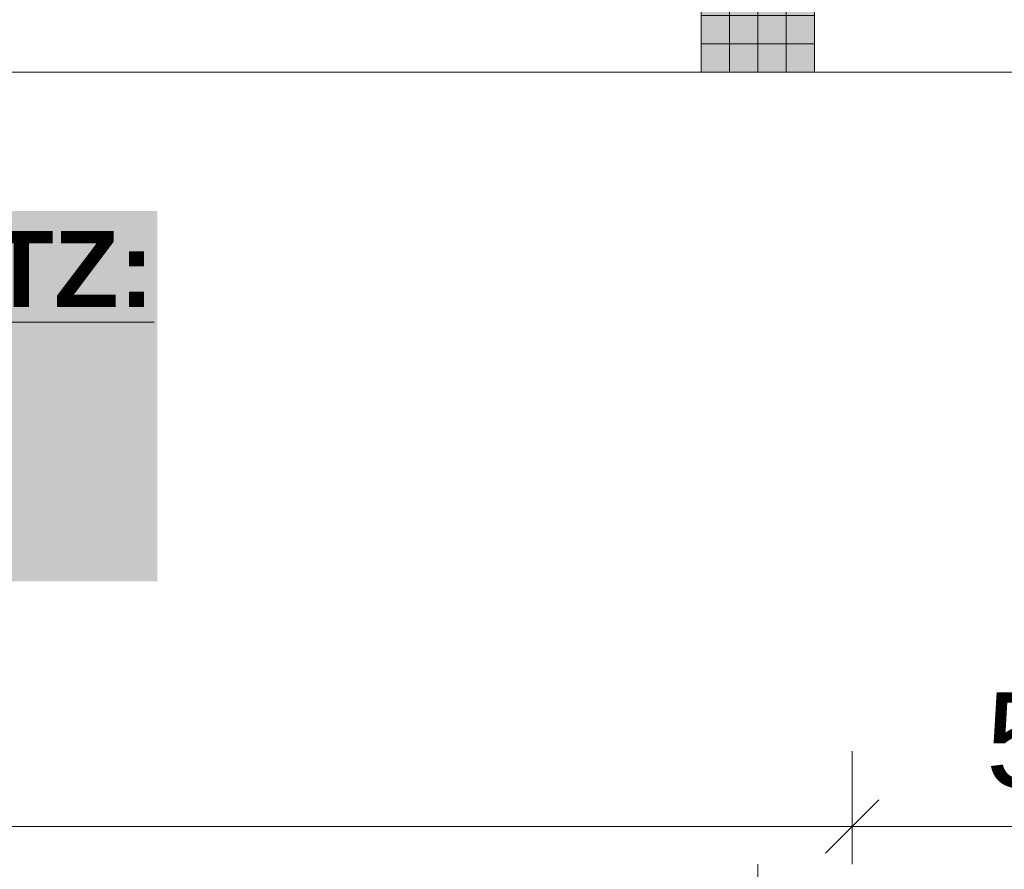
# Model space of a CAD drawing. Header units: metres. Extents: x -167 to 152, y -127 to 99.
# Tile 118 of 225: x -0.98 to 0.33, y -23.33 to -22.21. Entities that reach past the tile are written whole.
import ezdxf

# ---------------------------------------------------------------- set-up
doc = ezdxf.new("R2010")
doc.units = ezdxf.units.M
doc.header["$PDMODE"] = 1
doc.header["$PDSIZE"] = -2
doc.linetypes.add('Achsen 01', pattern=[5.291531, 3.175, -1.058062, 0.352704, -0.705764])
doc.layers.get('0').update_dxf_attribs({"lineweight": 25})
doc.layers.add('014_Fassadenarbeiten-000 Aufsicht Betonfertigteile', color=7, linetype='Continuous', lineweight=9, true_color=0xc0c0c0)
doc.layers.add('AV1-Achsen', color=1, linetype='Achsen 01', lineweight=18, true_color=0xff0000)
for name, color, linetype, lineweight in [('014_Fassadenarbeiten-330 Betonfertigteile vertikal', 7, 'Continuous', 9), ('030_Sonnenschutzarbeiten-BLENDSCHUTZ  Beschriftung', 7, 'Continuous', 5), ('_GRU (2D)', 7, 'Continuous', 9), ('_OG 1 (2D)', 7, 'Continuous', 9), ('_OG 1 - DS (2D)', 7, 'Continuous', 9), ('Bemaßung-Bemaßung', 7, 'Continuous', 9)]:
    doc.layers.add(name, color=color, linetype=linetype, lineweight=lineweight)
doc.layers.get('0').freeze()
doc.styles.add('Arial', font='arial.ttf')
doc.styles.add('Arial (bold)', font='arialbd.ttf')
doc.dimstyles.new('COE 50', dxfattribs={"dimtxt": 126.090495, "dimasz": 0.001414, "dimexe": 0.001, "dimexo": 0.01, "dimgap": 0.001, "dimtad": 1, "dimdec": 3, "dimtxsty": 'Arial', "dimblk": 'VW_SLASH-4', "dimblk1": 'VW_SLASH-4', "dimblk2": 'VW_SLASH-4', "dimcen": 0, "dimadec": 3, "dimazin": 0, "dimtfac": 0.8, "dimtdec": 3, "dimtix": 1, "dimtmove": 0, "dimatfit": 0, "dimldrblk": 'VW_SLASH-3', "dimfxl": 0.002, "dimfxlon": 1, "dimfrac": 2, "dimtolj": 1, "dimarcsym": 0})

# ---------------------------------------------------------------- blocks, each defined once
blk = doc.blocks.new('Blendschutz Beschriftung')
at = {"layer": '030_Sonnenschutzarbeiten-BLENDSCHUTZ  Beschriftung', "color": 254, "linetype": 'Continuous', "transparency": 33554559}
blk.add_solid([(-0.554, -0.1644), (0.554, -0.1644), (-0.554, 0.3267), (0.554, 0.3267)], dxfattribs=at)
at = {"layer": '030_Sonnenschutzarbeiten-BLENDSCHUTZ  Beschriftung', "insert": (-0.554, 0.3002), "char_height": 0.100872, "attachment_point": 1, "line_spacing_factor": 0.967016, "style": 'Arial (bold)'}
blk.add_mtext('{\\LBLENDSCHUTZ:}{\\fArial|b0|i0|c0|p0;\\l\\PBedienung: \\PKugelkette }', dxfattribs=at)
blk = doc.blocks.new('OG 1 - DS (2D)')
at = {"layer": '030_Sonnenschutzarbeiten-BLENDSCHUTZ  Beschriftung', "color": 7}
blk.add_blockref('Blendschutz Beschriftung', (-1.35, -22.7856), dxfattribs=at)
blk = doc.blocks.new('VW_SLASH-4')
at = {"color": 0, "linetype": 'ByBlock', "lineweight": -2, "transparency": 16777216}
blk.add_line((0, 0), (-1, 0), dxfattribs=at)
at = {"color": 0, "linetype": 'Continuous', "lineweight": 15, "transparency": 16777216, "flags": 128}
blk.add_lwpolyline([(0.5, 0.5), (-0.5, -0.5)], dxfattribs=at)
blk = doc.blocks.new('*D431')
at = {"layer": 'Bemaßung-Bemaßung', "color": 0, "lineweight": -2}
for p, q in [((2.575, 0.675), (2.725, 0.675)), ((2.675, 0.6043), (2.675, -22.2043)), ((2.575, -22.275), (2.725, -22.275))]:
    blk.add_line(p, q, dxfattribs=at)
at = {"layer": 'Defpoints', "color": 0}
for p in [(0.075, 0.675), (0.075, -22.275), (2.675, -22.275)]:
    blk.add_point(p, dxfattribs=at)
at = {"layer": 'Bemaßung-Bemaßung', "color": 0, "lineweight": -2, "xscale": 0.070693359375, "yscale": 0.070693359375, "zscale": 0.070693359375}
for p, rotation in [((2.675, 0.675), 90.00000000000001), ((2.675, -22.275), 270)]:
    blk.add_blockref('VW_SLASH-4', p, dxfattribs=dict(at, rotation=rotation))
at = {"layer": 'Bemaßung-Bemaßung', "color": 0, "insert": (2.5492, -10.8), "char_height": 0.12609, "attachment_point": 5, "rotation": 90, "style": 'Arial'}
blk.add_mtext('\\A1;22,95', dxfattribs=at)
blk = doc.blocks.new('VW_SLASH-3')
at = {"color": 0, "linetype": 'ByBlock', "lineweight": -2, "transparency": 16777216}
blk.add_line((0, 0), (-1, 0), dxfattribs=at)
at = {"color": 0, "linetype": 'Continuous', "lineweight": 15, "transparency": 16777216, "flags": 128}
blk.add_lwpolyline([(0.5, 0.5), (-0.5, -0.5)], dxfattribs=at)
blk = doc.blocks.new('*D435')
at = {"layer": 'Bemaßung-Bemaßung', "color": 0, "linetype": 'Continuous', "lineweight": -2}
for p, q in [((0.075, -24.175), (0.075, -24.325)), ((0.49, -24.175), (0.49, -24.325)), ((0.1457, -24.275), (0.4193, -24.275))]:
    blk.add_line(p, q, dxfattribs=at)
at = {"layer": 'Defpoints', "color": 0}
for p in [(0.49, -21.675), (0.075, -22.275), (0.49, -24.275)]:
    blk.add_point(p, dxfattribs=at)
at = {"layer": 'Bemaßung-Bemaßung', "color": 0, "lineweight": -2, "xscale": 0.070693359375, "yscale": 0.070693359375, "zscale": 0.070693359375, "rotation": 180}
blk.add_blockref('VW_SLASH-4', (0.075, -24.275), dxfattribs=at)
at = {"layer": 'Bemaßung-Bemaßung', "color": 0, "lineweight": -2, "xscale": 0.070693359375, "yscale": 0.070693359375, "zscale": 0.070693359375}
blk.add_blockref('VW_SLASH-4', (0.49, -24.275), dxfattribs=at)
at = {"layer": 'Bemaßung-Bemaßung', "color": 0, "insert": (0.2825, -24.1407), "char_height": 0.12609, "attachment_point": 5, "style": 'Arial'}
blk.add_mtext('\\A1;41\\S5^ ;', dxfattribs=at)
blk = doc.blocks.new('*D436')
at = {"layer": 'Bemaßung-Bemaßung', "color": 0, "linetype": 'Continuous', "lineweight": -2}
for p, q in [((-0.075, -24.175), (-0.075, -24.325)), ((0.075, -24.175), (0.075, -24.325)), ((-0.1457, -24.275), (-0.2164, -24.275)), ((-0.075, -24.275), (0.075, -24.275)), ((0.1457, -24.275), (0.2164, -24.275))]:
    blk.add_line(p, q, dxfattribs=at)
at = {"layer": 'Defpoints', "color": 0}
for p in [(-0.075, -22.275), (0.075, -22.275), (0.075, -24.275)]:
    blk.add_point(p, dxfattribs=at)
at = {"layer": 'Bemaßung-Bemaßung', "color": 0, "lineweight": -2, "xscale": 0.070693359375, "yscale": 0.070693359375, "zscale": 0.070693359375}
blk.add_blockref('VW_SLASH-4', (-0.075, -24.275), dxfattribs=at)
at = {"layer": 'Bemaßung-Bemaßung', "color": 0, "lineweight": -2, "xscale": 0.070693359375, "yscale": 0.070693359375, "zscale": 0.070693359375, "rotation": 180}
blk.add_blockref('VW_SLASH-4', (0.075, -24.275), dxfattribs=at)
at = {"layer": 'Bemaßung-Bemaßung', "color": 0, "insert": (-0.1749, -24.1236), "char_height": 0.12609, "attachment_point": 5, "style": 'Arial'}
blk.add_mtext('\\A1;15', dxfattribs=at)
blk = doc.blocks.new('*D437')
at = {"layer": 'Bemaßung-Bemaßung', "color": 0, "linetype": 'Continuous', "lineweight": -2}
for p, q in [((-1.275, -24.175), (-1.275, -24.325)), ((-0.075, -24.175), (-0.075, -24.325)), ((-1.2043, -24.275), (-0.1457, -24.275))]:
    blk.add_line(p, q, dxfattribs=at)
at = {"layer": 'Defpoints', "color": 0}
for p in [(-1.275, -22.275), (-0.075, -22.275), (-0.075, -24.275)]:
    blk.add_point(p, dxfattribs=at)
at = {"layer": 'Bemaßung-Bemaßung', "color": 0, "lineweight": -2, "xscale": 0.070693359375, "yscale": 0.070693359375, "zscale": 0.070693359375, "rotation": 180}
blk.add_blockref('VW_SLASH-4', (-1.275, -24.275), dxfattribs=at)
at = {"layer": 'Bemaßung-Bemaßung', "color": 0, "lineweight": -2, "xscale": 0.070693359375, "yscale": 0.070693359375, "zscale": 0.070693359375}
blk.add_blockref('VW_SLASH-4', (-0.075, -24.275), dxfattribs=at)
at = {"layer": 'Bemaßung-Bemaßung', "color": 0, "insert": (-0.675, -24.1492), "char_height": 0.12609, "attachment_point": 5, "style": 'Arial'}
blk.add_mtext('\\A1;1,20', dxfattribs=at)
blk = doc.blocks.new('*D533')
at = {"layer": 'Bemaßung-Bemaßung', "color": 0, "linetype": 'Continuous', "lineweight": -2}
for p, q in [((2.175, -22.0193), (2.175, -21.9486)), ((2.075, -22.09), (2.225, -22.09)), ((2.175, -22.275), (2.175, -22.09)), ((2.075, -22.275), (2.225, -22.275)), ((2.175, -22.3457), (2.175, -22.4164))]:
    blk.add_line(p, q, dxfattribs=at)
at = {"layer": 'Defpoints', "color": 0}
for p in [(0.49, -22.09), (2.175, -22.09), (0.075, -22.275)]:
    blk.add_point(p, dxfattribs=at)
at = {"layer": 'Bemaßung-Bemaßung', "color": 0, "lineweight": -2, "xscale": 0.070693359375, "yscale": 0.070693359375, "zscale": 0.070693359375}
for p, rotation in [((2.175, -22.09), 270), ((2.175, -22.275), 90)]:
    blk.add_blockref('VW_SLASH-4', p, dxfattribs=dict(at, rotation=rotation))
at = {"layer": 'Bemaßung-Bemaßung', "color": 0, "insert": (2.0236, -22.4137), "char_height": 0.12609, "attachment_point": 5, "rotation": 90, "style": 'Arial'}
blk.add_mtext('\\A1;18\\S5^ ;', dxfattribs=at)
blk = doc.blocks.new('*D590')
at = {"layer": 'Bemaßung-Bemaßung', "color": 0, "linetype": 'Continuous', "lineweight": -2}
for p, q in [((-3.975, -23.175), (-3.975, -23.325)), ((0.125, -23.175), (0.125, -23.325)), ((0.0543, -23.275), (-3.9043, -23.275))]:
    blk.add_line(p, q, dxfattribs=at)
at = {"layer": 'Defpoints', "color": 0}
for p in [(-3.975, -21.475), (0.125, -21.725), (-3.975, -23.275)]:
    blk.add_point(p, dxfattribs=at)
at = {"layer": 'Bemaßung-Bemaßung', "color": 0, "lineweight": -2, "xscale": 0.070693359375, "yscale": 0.070693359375, "zscale": 0.070693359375, "rotation": 180}
blk.add_blockref('VW_SLASH-4', (-3.975, -23.275), dxfattribs=at)
at = {"layer": 'Bemaßung-Bemaßung', "color": 0, "lineweight": -2, "xscale": 0.070693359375, "yscale": 0.070693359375, "zscale": 0.070693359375}
blk.add_blockref('VW_SLASH-4', (0.125, -23.275), dxfattribs=at)
at = {"layer": 'Bemaßung-Bemaßung', "color": 0, "insert": (-1.925, -23.1492), "char_height": 0.12609, "attachment_point": 5, "style": 'Arial'}
blk.add_mtext('\\A1;4,10', dxfattribs=at)
blk = doc.blocks.new('*D591')
at = {"layer": 'Bemaßung-Bemaßung', "color": 0, "linetype": 'Continuous', "lineweight": -2}
for p, q in [((0.125, -23.175), (0.125, -23.325)), ((0.675, -23.175), (0.675, -23.325)), ((0.6043, -23.275), (0.1957, -23.275))]:
    blk.add_line(p, q, dxfattribs=at)
at = {"layer": 'Defpoints', "color": 0}
for p in [(0.675, -21.675), (0.125, -21.725), (0.125, -23.275)]:
    blk.add_point(p, dxfattribs=at)
at = {"layer": 'Bemaßung-Bemaßung', "color": 0, "lineweight": -2, "xscale": 0.070693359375, "yscale": 0.070693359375, "zscale": 0.070693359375, "rotation": 180}
blk.add_blockref('VW_SLASH-4', (0.125, -23.275), dxfattribs=at)
at = {"layer": 'Bemaßung-Bemaßung', "color": 0, "lineweight": -2, "xscale": 0.070693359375, "yscale": 0.070693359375, "zscale": 0.070693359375}
blk.add_blockref('VW_SLASH-4', (0.675, -23.275), dxfattribs=at)
at = {"layer": 'Bemaßung-Bemaßung', "color": 0, "insert": (0.4, -23.1609), "char_height": 0.12609, "attachment_point": 5, "style": 'Arial'}
blk.add_mtext('\\A1;55', dxfattribs=at)
blk = doc.blocks.new('*D603')
at = {"layer": 'Bemaßung-Bemaßung', "color": 0, "linetype": 'Continuous', "lineweight": -2}
for p, q in [((1.075, -21.725), (1.225, -21.725)), ((1.175, -21.7957), (1.175, -22.2043)), ((1.075, -22.275), (1.225, -22.275))]:
    blk.add_line(p, q, dxfattribs=at)
at = {"layer": 'Defpoints', "color": 0}
for p in [(-0.125, -21.725), (0.075, -22.275), (1.175, -22.275)]:
    blk.add_point(p, dxfattribs=at)
at = {"layer": 'Bemaßung-Bemaßung', "color": 0, "lineweight": -2, "xscale": 0.070693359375, "yscale": 0.070693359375, "zscale": 0.070693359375}
for p, rotation in [((1.175, -21.725), 90), ((1.175, -22.275), 270)]:
    blk.add_blockref('VW_SLASH-4', p, dxfattribs=dict(at, rotation=rotation))
at = {"layer": 'Bemaßung-Bemaßung', "color": 0, "insert": (1.0609, -22), "char_height": 0.12609, "attachment_point": 5, "rotation": 90, "style": 'Arial'}
blk.add_mtext('\\A1;55', dxfattribs=at)
blk = doc.blocks.new('*D642')
at = {"layer": 'Bemaßung-Bemaßung', "color": 0, "lineweight": -2}
for p, q in [((-0.125, -23.675), (-0.125, -23.825)), ((0.125, -23.675), (0.125, -23.825)), ((-0.1957, -23.775), (-0.2664, -23.775)), ((0.125, -23.775), (-0.125, -23.775)), ((0.1957, -23.775), (0.2664, -23.775))]:
    blk.add_line(p, q, dxfattribs=at)
at = {"layer": 'Defpoints', "color": 0}
for p in [(-0.125, -21.725), (0.125, -21.725), (-0.125, -23.775)]:
    blk.add_point(p, dxfattribs=at)
at = {"layer": 'Bemaßung-Bemaßung', "color": 0, "lineweight": -2, "xscale": 0.070693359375, "yscale": 0.070693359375, "zscale": 0.070693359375}
blk.add_blockref('VW_SLASH-4', (-0.125, -23.775), dxfattribs=at)
at = {"layer": 'Bemaßung-Bemaßung', "color": 0, "lineweight": -2, "xscale": 0.070693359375, "yscale": 0.070693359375, "zscale": 0.070693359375, "rotation": 180}
blk.add_blockref('VW_SLASH-4', (0.125, -23.775), dxfattribs=at)
at = {"layer": 'Bemaßung-Bemaßung', "color": 0, "insert": (0, -23.6606), "char_height": 0.12609, "attachment_point": 5, "style": 'Arial'}
blk.add_mtext('\\A1;25', dxfattribs=at)
blk = doc.blocks.new('Group-744')
at = {"layer": 'AV1-Achsen'}
blk.add_line((0, -26.5), (0, 4.9), dxfattribs=at)
blk = doc.blocks.new('GRU (2D)')
at = {"layer": 'AV1-Achsen', "color": 7}
blk.add_blockref('Group-744', (0, 0), dxfattribs=at)
blk = doc.blocks.new('OG 1 (2D)')
at = {"layer": '014_Fassadenarbeiten-330 Betonfertigteile vertikal', "linetype": 'Continuous', "lineweight": 0}
blk.add_hatch(color=9, dxfattribs=at).paths.add_polyline_path([(0.075, -21.975), (-0.075, -21.975), (-0.075, -22.275), (0.075, -22.275)])
at = {"layer": '014_Fassadenarbeiten-330 Betonfertigteile vertikal', "linetype": 'Continuous', "lineweight": 9}
h = blk.add_hatch(dxfattribs=at)
h.set_pattern_fill('Stahlbetonfertigteil', color=8, style=0, pattern_type=2)
h.set_pattern_definition([(-90, (0, 0), (0.0375, 0), [])])
h.paths.add_polyline_path([(0.075, -21.975), (-0.075, -21.975), (-0.075, -22.275), (0.075, -22.275)])
at = {"layer": '014_Fassadenarbeiten-330 Betonfertigteile vertikal', "linetype": 'Continuous', "lineweight": 13}
h = blk.add_hatch(dxfattribs=at)
h.set_pattern_fill('Stahlbetonfertigteil-1', color=8, style=0, pattern_type=2)
h.set_pattern_definition([(0, (0, 0), (2e-18, -0.0375), [])])
h.paths.add_polyline_path([(0.075, -21.975), (-0.075, -21.975), (-0.075, -22.275), (0.075, -22.275)])
at = {"layer": '014_Fassadenarbeiten-000 Aufsicht Betonfertigteile', "flags": 128}
blk.add_lwpolyline([(-39.455, -21.905), (0.305, -21.905), (0.675, -22.275), (-39.825, -22.275)], close=True, dxfattribs=at)
at = {"layer": '014_Fassadenarbeiten-330 Betonfertigteile vertikal', "flags": 128}
blk.add_lwpolyline([(0.075, -21.975), (-0.075, -21.975), (-0.075, -22.275), (0.075, -22.275)], close=True, dxfattribs=at)
at = {"layer": 'Bemaßung-Bemaßung'}
dim = blk.add_linear_dim(base=(2.675, -22.275), p1=(0.075, 0.675), p2=(0.075, -22.275), angle=270, text='22,95', dimstyle='COE 50', override={"dimtxt": 0.12609, "dimasz": 0.070693, "dimexe": 0.05, "dimgap": 0.05, "dimpost": '<>', "dimtxsty": 'Arial', "dimtmove": 2, "dimfxl": 0.1}, dxfattribs=at)
dim.commit()
dim.dimension.update_dxf_attribs({"geometry": '*D431', "text_midpoint": (2.5492, -10.8)})
at = {"layer": 'Bemaßung-Bemaßung', "linetype": 'Continuous'}
for base, p1, p2, text, picture, middle in [((-3.975, -23.275), (0.125, -21.725), (-3.975, -21.475), '4,10', '*D590', (-1.925, -23.1492)), ((0.49, -24.275), (0.075, -22.275), (0.49, -21.675), '41\\S5^ ;', '*D435', (0.2825, -24.1407)), ((0.125, -23.275), (0.675, -21.675), (0.125, -21.725), '55', '*D591', (0.4, -23.1609)), ((-0.075, -24.275), (-1.275, -22.275), (-0.075, -22.275), '1,20', '*D437', (-0.675, -24.1492))]:
    dim = blk.add_linear_dim(base=base, p1=p1, p2=p2, text=text, dimstyle='COE 50', override={"dimtxt": 0.12609, "dimasz": 0.070693, "dimexe": 0.05, "dimgap": 0.05, "dimpost": '<>', "dimtxsty": 'Arial', "dimtmove": 2, "dimfxl": 0.1}, dxfattribs=at)
    dim.commit()
    dim.dimension.update_dxf_attribs({"geometry": picture, "text_midpoint": middle})
dim = blk.add_linear_dim(base=(1.175, -22.275), p1=(-0.125, -21.725), p2=(0.075, -22.275), angle=270, text='55', dimstyle='COE 50', override={"dimtxt": 0.12609, "dimasz": 0.070693, "dimexe": 0.05, "dimgap": 0.05, "dimpost": '<>', "dimtxsty": 'Arial', "dimtmove": 2, "dimfxl": 0.1}, dxfattribs=at)
dim.commit()
dim.dimension.update_dxf_attribs({"geometry": '*D603', "text_midpoint": (1.0609, -22)})
at = {"layer": 'Bemaßung-Bemaßung'}
dim = blk.add_linear_dim(base=(-0.125, -23.775), p1=(0.125, -21.725), p2=(-0.125, -21.725), text='25', dimstyle='COE 50', override={"dimtxt": 0.12609, "dimasz": 0.070693, "dimexe": 0.05, "dimgap": 0.05, "dimpost": '<>', "dimtxsty": 'Arial', "dimtmove": 2, "dimfxl": 0.1}, dxfattribs=at)
dim.commit()
dim.dimension.update_dxf_attribs({"geometry": '*D642', "text_midpoint": (0, -23.6606)})
at = {"layer": 'Bemaßung-Bemaßung', "linetype": 'Continuous'}
dim = blk.add_linear_dim(base=(2.175, -22.09), p1=(0.075, -22.275), p2=(0.49, -22.09), angle=270, text='18\\S5^ ;', dimstyle='COE 50', override={"dimtxt": 0.12609, "dimasz": 0.070693, "dimexe": 0.05, "dimgap": 0.05, "dimpost": '<>', "dimtxsty": 'Arial', "dimtix": 0, "dimtmove": 2, "dimfxl": 0.1}, dxfattribs=at)
dim.commit()
dim.dimension.update_dxf_attribs({"geometry": '*D533', "text_midpoint": (2.0236, -22.4137), "dimtype": 160})
dim = blk.add_linear_dim(base=(0.075, -24.275), p1=(-0.075, -22.275), p2=(0.075, -22.275), text='15', dimstyle='COE 50', override={"dimtxt": 0.12609, "dimasz": 0.070693, "dimexe": 0.05, "dimgap": 0.05, "dimpost": '<>', "dimtxsty": 'Arial', "dimtix": 0, "dimtmove": 2, "dimfxl": 0.1}, dxfattribs=at)
dim.commit()
dim.dimension.update_dxf_attribs({"geometry": '*D436', "text_midpoint": (-0.1749, -24.1236), "dimtype": 160})

msp = doc.modelspace()

# ---------------------------------------------------------------- block references
at = {"layer": '_OG 1 - DS (2D)'}
msp.add_blockref('OG 1 - DS (2D)', (0, 0), dxfattribs=at)

# ---------------------------------------------------------------- next in the draw order: block references
at = {"layer": '_OG 1 (2D)'}
msp.add_blockref('OG 1 (2D)', (0, 0), dxfattribs=at)

# ---------------------------------------------------------------- next in the draw order: block references
at = {"layer": '_GRU (2D)'}
msp.add_blockref('GRU (2D)', (0, 0), dxfattribs=at)

doc.saveas('drawing.dxf')
